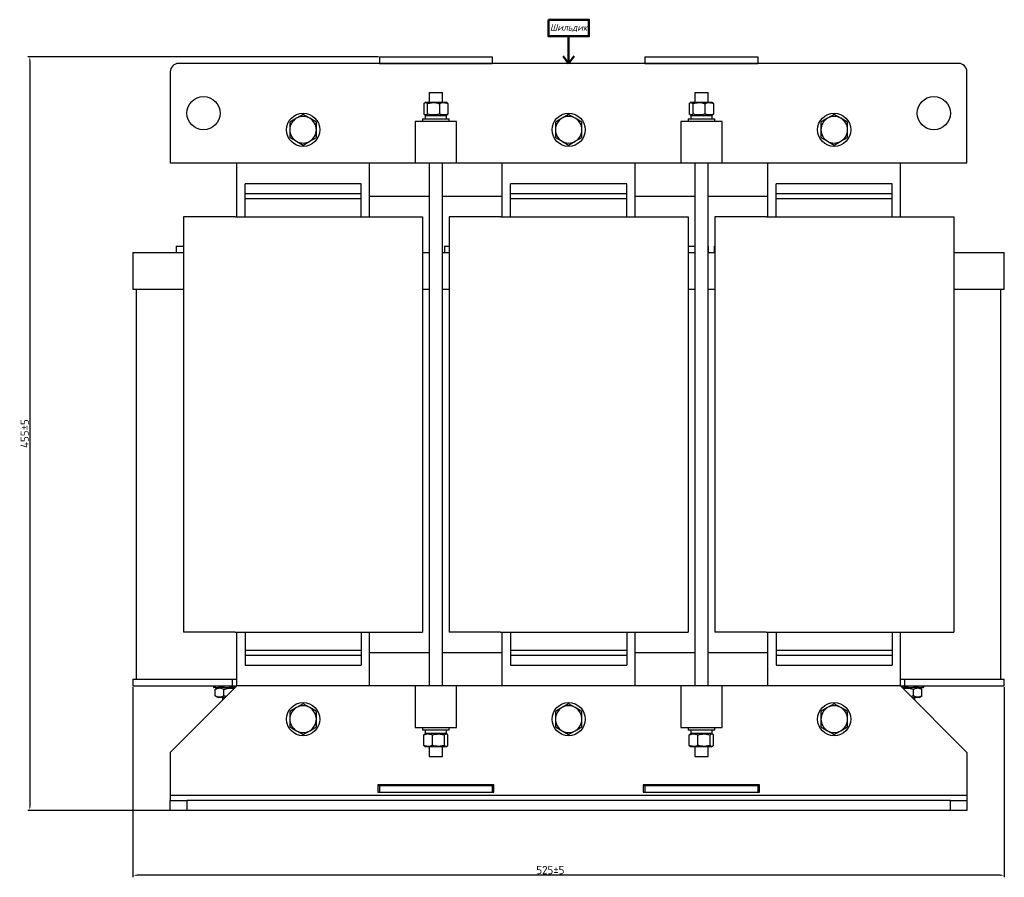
# Model space of a CAD drawing. Header units: millimetres. Extents: x -592 to 673, y -230 to 887.
# Tile 2 of 3: x -592 to 2, y 370 to 887. Entities that reach past the tile are written whole.
import ezdxf

# ---------------------------------------------------------------- set-up
doc = ezdxf.new("R2010")
doc.units = ezdxf.units.MM
doc.layers.get('0').update_dxf_attribs({"lineweight": 50})
doc.styles.add('GOST-2.304_Type-B', font='GOST Common.ttf')
doc.styles.add('GOST-2.304_Type-B_italic', font='GOST Common Italic.ttf')
doc.dimstyles.new('ISO-25', dxfattribs={"dimtxt": 5, "dimasz": 2.5, "dimexe": 1.25, "dimexo": 0.625, "dimtad": 1, "dimtoh": 1, "dimdec": 0, "dimtxsty": 'GOST-2.304_Type-B', "dimcen": 2.5, "dimadec": 0, "dimazin": 0, "dimtfac": 1, "dimtdec": 0, "dimtmove": 0, "dimatfit": 3, "dimfxl": 1, "dimarcsym": 0})

# ---------------------------------------------------------------- blocks, each defined once
blk = doc.blocks.new('Шильдик_2')
for p, q in [((0, 16.33), (0, 0)), ((0, 0), (-3.2, 4.27)), ((0, 0), (3.39, 4.27))]:
    blk.add_line(p, q)
blk.add_lwpolyline([(-12.21, 26.31), (12.21, 26.31), (12.21, 16.33), (-12.21, 16.33)], close=True)
at = {"insert": (0, 21.32), "char_height": 4, "width": 24.4105, "attachment_point": 5, "style": 'GOST-2.304_Type-B_italic'}
blk.add_mtext('Шильдик', dxfattribs=at)
blk = doc.blocks.new('*D61')
at = {"color": 0, "linetype": 'Continuous', "lineweight": -2, "transparency": 16777216}
for p, q in [((-375.41, 864.64), (-586.69, 864.64)), ((-585.44, 862.14), (-585.44, 413.14)), ((-491.41, 410.64), (-586.69, 410.64))]:
    blk.add_line(p, q, dxfattribs=at)
at = {"color": 0, "linetype": 'Continuous', "transparency": 16777216}
for points in [[(-585.85, 862.14), (-585.02, 862.14), (-585.44, 864.64)], [(-585.85, 413.14), (-585.02, 413.14), (-585.44, 410.64)]]:
    blk.add_solid(points, dxfattribs=at)
at = {"layer": 'Defpoints', "color": 0, "linetype": 'Continuous', "transparency": 16777216}
for p in [(-374.79, 864.64), (-585.44, 410.64), (-490.79, 410.64)]:
    blk.add_point(p, dxfattribs=at)
at = {"color": 0, "linetype": 'Continuous', "lineweight": 18, "transparency": 16777216, "insert": (-591.06, 637.64), "char_height": 5, "attachment_point": 2, "rotation": 90, "style": 'GOST-2.304_Type-B'}
blk.add_mtext('455±5', dxfattribs=at)
blk = doc.blocks.new('*D62')
at = {"color": 0, "linetype": 'Continuous', "lineweight": -2, "transparency": 16777216}
for p, q in [((-523.29, 485.01), (-523.29, 370.39)), ((1.71, 485.01), (1.71, 370.39)), ((-0.79, 371.64), (-520.79, 371.64))]:
    blk.add_line(p, q, dxfattribs=at)
at = {"color": 0, "linetype": 'Continuous', "transparency": 16777216}
for points in [[(-520.79, 372.06), (-520.79, 371.22), (-523.29, 371.64)], [(-0.79, 372.06), (-0.79, 371.22), (1.71, 371.64)]]:
    blk.add_solid(points, dxfattribs=at)
at = {"layer": 'Defpoints', "color": 0, "linetype": 'Continuous', "transparency": 16777216}
for p in [(-523.29, 485.64), (1.71, 485.64), (-523.29, 371.64)]:
    blk.add_point(p, dxfattribs=at)
at = {"color": 0, "linetype": 'Continuous', "lineweight": 18, "transparency": 16777216, "insert": (-271.79, 377.26), "char_height": 5, "attachment_point": 2, "style": 'GOST-2.304_Type-B'}
blk.add_mtext('525±5', dxfattribs=at)

msp = doc.modelspace()

# ---------------------------------------------------------------- linework, layer by layer
at = {"color": 7, "linetype": 'Continuous', "lineweight": 25}
for p, q in [((-25.79, 860.64), (-495.79, 860.64)), ((-374.79, 864.64), (-374.79, 860.64)), ((-374.79, 864.64), (-306.79, 864.64)), ((-374.79, 860.64), (-306.79, 860.64)), ((-306.79, 864.64), (-306.79, 860.64)), ((-214.79, 864.64), (-214.79, 860.64)), ((-214.79, 864.64), (-146.79, 864.64)), ((-214.79, 860.64), (-146.79, 860.64)), ((-146.79, 864.64), (-146.79, 860.64)), ((-500.79, 855.64), (-500.79, 800.64)), ((-20.79, 800.64), (-20.79, 855.64)), ((-344.79, 843.14), (-344.79, 837.24)), ((-344.79, 843.14), (-336.79, 843.14)), ((-336.79, 837.24), (-336.79, 843.14)), ((-184.79, 843.14), (-184.79, 837.24)), ((-184.79, 843.14), (-176.79, 843.14)), ((-176.79, 837.24), (-176.79, 843.14)), ((-346.91, 837.24), (-347.56, 836.87)), ((-346.91, 837.24), (-334.84, 837.24)), ((-334.84, 837.24), (-334.66, 837.24)), ((-334.02, 836.87), (-334.66, 837.24)), ((-333.5, 836.44), (-334.02, 836.86)), ((-186.91, 837.24), (-187.56, 836.87)), ((-186.91, 837.24), (-174.84, 837.24)), ((-174.84, 837.24), (-174.66, 837.24)), ((-174.02, 836.87), (-174.66, 837.24)), ((-173.5, 836.44), (-174.02, 836.86)), ((-348.08, 836.44), (-348.08, 830.14)), ((-345.99, 836.44), (-345.99, 830.14)), ((-338.7, 836.44), (-338.7, 830.14)), ((-333.5, 836.44), (-333.5, 830.14)), ((-188.08, 836.44), (-188.08, 830.14)), ((-185.99, 836.44), (-185.99, 830.14)), ((-178.7, 836.44), (-178.7, 830.14)), ((-173.5, 836.44), (-173.5, 830.14)), ((-424.79, 827.57), (-428.79, 825.26)), ((-420.79, 829.88), (-424.79, 827.57)), ((-416.79, 827.57), (-420.79, 829.88)), ((-412.79, 825.26), (-416.79, 827.57)), ((-328.29, 825.64), (-353.29, 825.64)), ((-353.29, 825.64), (-353.29, 800.64)), ((-348.79, 827.24), (-348.79, 825.64)), ((-348.79, 827.24), (-332.79, 827.24)), ((-347.61, 829.74), (-346.91, 829.34)), ((-347.23, 829.34), (-347.23, 827.24)), ((-347.23, 829.34), (-334.35, 829.34)), ((-334.66, 829.34), (-333.97, 829.74)), ((-334.35, 827.24), (-334.35, 829.34)), ((-334.02, 829.83), (-333.5, 830.14)), ((-332.79, 825.64), (-332.79, 827.24)), ((-328.29, 800.64), (-328.29, 825.64)), ((-264.79, 827.57), (-268.79, 825.26)), ((-260.79, 829.88), (-264.79, 827.57)), ((-256.79, 827.57), (-260.79, 829.88)), ((-252.79, 825.26), (-256.79, 827.57)), ((-193.29, 825.64), (-193.29, 800.64)), ((-168.29, 825.64), (-193.29, 825.64)), ((-188.79, 827.24), (-188.79, 825.64)), ((-188.79, 827.24), (-172.79, 827.24)), ((-187.61, 829.74), (-186.91, 829.34)), ((-187.23, 829.34), (-187.23, 827.24)), ((-187.23, 829.34), (-174.35, 829.34)), ((-174.66, 829.34), (-173.97, 829.74)), ((-174.35, 827.24), (-174.35, 829.34)), ((-174.02, 829.83), (-173.5, 830.14)), ((-172.79, 825.64), (-172.79, 827.24)), ((-168.29, 800.64), (-168.29, 825.64)), ((-104.79, 827.57), (-108.79, 825.26)), ((-100.79, 829.88), (-104.79, 827.57)), ((-96.79, 827.57), (-100.79, 829.88)), ((-92.79, 825.26), (-96.79, 827.57)), ((-428.79, 816.02), (-424.79, 813.71)), ((-424.79, 813.71), (-420.79, 811.4)), ((-420.79, 811.4), (-416.79, 813.71)), ((-416.79, 813.71), (-412.79, 816.02)), ((-268.79, 816.02), (-264.79, 813.71)), ((-264.79, 813.71), (-260.79, 811.4)), ((-260.79, 811.4), (-256.79, 813.71)), ((-256.79, 813.71), (-252.79, 816.02)), ((-108.79, 816.02), (-104.79, 813.71)), ((-104.79, 813.71), (-100.79, 811.4)), ((-100.79, 811.4), (-96.79, 813.71)), ((-96.79, 813.71), (-92.79, 816.02)), ((-500.79, 800.64), (-353.29, 800.64)), ((-460.79, 768.14), (-460.79, 800.64)), ((-380.79, 768.14), (-380.79, 800.64)), ((-353.29, 800.64), (-328.29, 800.64)), ((-344.79, 800.64), (-344.79, 485.64)), ((-336.79, 485.64), (-336.79, 800.64)), ((-328.29, 800.64), (-193.29, 800.64)), ((-300.79, 768.14), (-300.79, 800.64)), ((-220.79, 768.14), (-220.79, 800.64)), ((-193.29, 800.64), (-168.29, 800.64)), ((-184.79, 800.64), (-184.79, 485.64)), ((-176.79, 485.64), (-176.79, 800.64)), ((-168.29, 800.64), (-20.79, 800.64)), ((-140.79, 768.14), (-140.79, 800.64)), ((-60.79, 768.14), (-60.79, 800.64)), ((-455.79, 782.14), (-455.79, 788.14)), ((-385.79, 788.14), (-455.79, 788.14)), ((-385.79, 782.14), (-385.79, 788.14)), ((-225.79, 788.14), (-295.79, 788.14)), ((-295.79, 782.14), (-295.79, 788.14)), ((-225.79, 782.14), (-225.79, 788.14)), ((-65.79, 788.14), (-135.79, 788.14)), ((-135.79, 782.14), (-135.79, 788.14)), ((-65.79, 782.14), (-65.79, 788.14)), ((-385.79, 782.14), (-455.79, 782.14)), ((-455.79, 779.14), (-455.79, 782.14)), ((-385.79, 779.14), (-455.79, 779.14)), ((-455.79, 768.14), (-455.79, 779.14)), ((-385.79, 779.14), (-385.79, 782.14)), ((-385.79, 768.14), (-385.79, 779.14)), ((-380.79, 780.64), (-344.79, 780.64)), ((-336.79, 780.64), (-300.79, 780.64)), ((-225.79, 782.14), (-295.79, 782.14)), ((-295.79, 779.14), (-295.79, 782.14)), ((-225.79, 779.14), (-295.79, 779.14)), ((-295.79, 768.14), (-295.79, 779.14)), ((-225.79, 779.14), (-225.79, 782.14)), ((-225.79, 768.14), (-225.79, 779.14)), ((-220.79, 780.64), (-184.79, 780.64)), ((-176.79, 780.64), (-140.79, 780.64)), ((-65.79, 782.14), (-135.79, 782.14)), ((-135.79, 779.14), (-135.79, 782.14)), ((-65.79, 779.14), (-135.79, 779.14)), ((-135.79, 768.14), (-135.79, 779.14)), ((-65.79, 779.14), (-65.79, 782.14)), ((-65.79, 768.14), (-65.79, 779.14)), ((-492.79, 768.14), (-492.79, 518.14)), ((-461.79, 768.14), (-492.79, 768.14)), ((-461.79, 768.14), (-379.79, 768.14)), ((-379.79, 768.14), (-348.79, 768.14)), ((-348.79, 768.14), (-348.79, 518.14)), ((-332.79, 768.14), (-332.79, 518.14)), ((-301.79, 768.14), (-332.79, 768.14)), ((-301.79, 768.14), (-219.79, 768.14)), ((-219.79, 768.14), (-188.79, 768.14)), ((-188.79, 768.14), (-188.79, 518.14)), ((-172.79, 768.14), (-172.79, 518.14)), ((-141.79, 768.14), (-172.79, 768.14)), ((-141.79, 768.14), (-59.79, 768.14)), ((-59.79, 768.14), (-28.79, 768.14)), ((-28.79, 768.14), (-28.79, 518.14)), ((-497.33, 750.64), (-497.33, 746.64)), ((-497.33, 750.64), (-492.79, 750.64)), ((-335.53, 750.64), (-335.53, 746.64)), ((-335.53, 750.64), (-332.79, 750.64)), ((-188.79, 750.64), (-184.79, 750.64)), ((-176.79, 750.64), (-176.53, 750.64)), ((-176.53, 746.64), (-176.53, 750.64)), ((-173.01, 750.64), (-173.01, 746.64)), ((-173.01, 750.64), (-172.79, 750.64)), ((-523.29, 746.64), (-523.29, 724.64)), ((-523.29, 746.64), (-492.79, 746.64)), ((-348.79, 746.64), (-344.79, 746.64)), ((-336.79, 746.64), (-332.79, 746.64)), ((-188.79, 746.64), (-184.79, 746.64)), ((-176.79, 746.64), (-172.79, 746.64)), ((-28.79, 746.64), (1.71, 746.64)), ((1.71, 724.64), (1.71, 746.64)), ((-523.29, 724.64), (-492.79, 724.64)), ((-521.29, 724.64), (-521.29, 489.64)), ((-348.79, 724.64), (-344.79, 724.64)), ((-336.79, 724.64), (-332.79, 724.64)), ((-188.79, 724.64), (-184.79, 724.64)), ((-176.79, 724.64), (-172.79, 724.64)), ((-28.79, 724.64), (1.71, 724.64)), ((-0.29, 489.64), (-0.29, 724.64)), ((-461.79, 518.14), (-492.79, 518.14)), ((-461.79, 518.14), (-455.79, 518.14)), ((-460.79, 485.64), (-460.79, 518.14)), ((-455.79, 518.14), (-385.79, 518.14)), ((-455.79, 518.14), (-455.79, 507.14)), ((-385.79, 518.14), (-379.79, 518.14)), ((-385.79, 518.14), (-385.79, 507.14)), ((-380.79, 485.64), (-380.79, 518.14)), ((-379.79, 518.14), (-348.79, 518.14)), ((-301.79, 518.14), (-332.79, 518.14)), ((-301.79, 518.14), (-295.79, 518.14)), ((-300.79, 485.64), (-300.79, 518.14)), ((-295.79, 518.14), (-225.79, 518.14)), ((-295.79, 518.14), (-295.79, 507.14)), ((-225.79, 518.14), (-219.79, 518.14)), ((-225.79, 518.14), (-225.79, 507.14)), ((-220.79, 485.64), (-220.79, 518.14)), ((-219.79, 518.14), (-188.79, 518.14)), ((-141.79, 518.14), (-172.79, 518.14)), ((-141.79, 518.14), (-135.79, 518.14)), ((-140.79, 485.64), (-140.79, 518.14)), ((-135.79, 518.14), (-135.79, 507.14)), ((-135.79, 518.14), (-65.79, 518.14)), ((-65.79, 518.14), (-59.79, 518.14)), ((-65.79, 518.14), (-65.79, 507.14)), ((-60.79, 485.64), (-60.79, 518.14)), ((-59.79, 518.14), (-28.79, 518.14)), ((-455.79, 507.14), (-385.79, 507.14)), ((-455.79, 507.14), (-455.79, 504.14)), ((-385.79, 507.14), (-385.79, 504.14)), ((-344.79, 505.64), (-380.79, 505.64)), ((-300.79, 505.64), (-336.79, 505.64)), ((-295.79, 507.14), (-295.79, 504.14)), ((-295.79, 507.14), (-225.79, 507.14)), ((-225.79, 507.14), (-225.79, 504.14)), ((-184.79, 505.64), (-220.79, 505.64)), ((-140.79, 505.64), (-176.79, 505.64)), ((-135.79, 507.14), (-65.79, 507.14)), ((-135.79, 507.14), (-135.79, 504.14)), ((-65.79, 507.14), (-65.79, 504.14)), ((-455.79, 504.14), (-385.79, 504.14)), ((-455.79, 504.14), (-455.79, 498.14)), ((-385.79, 504.14), (-385.79, 498.14)), ((-295.79, 504.14), (-295.79, 498.14)), ((-295.79, 504.14), (-225.79, 504.14)), ((-225.79, 504.14), (-225.79, 498.14)), ((-135.79, 504.14), (-65.79, 504.14)), ((-135.79, 504.14), (-135.79, 498.14)), ((-65.79, 504.14), (-65.79, 498.14)), ((-455.79, 498.14), (-385.79, 498.14)), ((-295.79, 498.14), (-225.79, 498.14)), ((-135.79, 498.14), (-65.79, 498.14)), ((-523.29, 489.64), (-523.29, 485.64)), ((-523.29, 489.64), (-463.29, 489.64)), ((-463.29, 485.64), (-463.29, 489.64)), ((-463.29, 489.64), (-460.79, 489.64)), ((-60.79, 489.64), (-58.29, 489.64)), ((-58.29, 485.64), (-58.29, 489.64)), ((-58.29, 489.64), (1.71, 489.64)), ((1.71, 485.64), (1.71, 489.64)), ((-523.29, 485.64), (-463.29, 485.64)), ((-460.79, 485.64), (-500.79, 445.64)), ((-474.79, 485.64), (-474.79, 484.64)), ((-474.79, 484.64), (-474.65, 484.64)), ((-474.65, 485.64), (-474.65, 484.64)), ((-474.11, 484.64), (-474.65, 484.64)), ((-474.11, 484.64), (-474.11, 485.64)), ((-473.53, 484.64), (-474.11, 484.64)), ((-471.91, 484.64), (-473.68, 483.62)), ((-473.68, 479.66), (-473.68, 483.62)), ((-473.53, 484.64), (-473.53, 485.64)), ((-473.53, 484.64), (-471.43, 484.64)), ((-471.43, 485.64), (-471.43, 484.64)), ((-471.09, 484.64), (-471.43, 484.64)), ((-471.09, 484.64), (-471.09, 485.64)), ((-468.5, 484.64), (-471.09, 484.64)), ((-468.5, 484.64), (-468.5, 485.64)), ((-468.5, 484.64), (-465.1, 484.64)), ((-468.49, 479.66), (-468.49, 483.62)), ((-465.1, 485.64), (-465.1, 484.64)), ((-461.79, 484.64), (-465.1, 484.64)), ((-463.29, 485.64), (-460.79, 485.64)), ((-461.48, 484.95), (-461.48, 485.64)), ((-353.29, 485.64), (-460.79, 485.64)), ((-328.29, 485.64), (-353.29, 485.64)), ((-353.29, 485.64), (-353.29, 460.64)), ((-193.29, 485.64), (-328.29, 485.64)), ((-328.29, 460.64), (-328.29, 485.64)), ((-168.29, 485.64), (-193.29, 485.64)), ((-193.29, 485.64), (-193.29, 460.64)), ((-60.79, 485.64), (-168.29, 485.64)), ((-168.29, 460.64), (-168.29, 485.64)), ((-60.79, 485.64), (-58.29, 485.64)), ((-20.79, 445.64), (-60.79, 485.64)), ((-60.1, 485.64), (-60.1, 484.95)), ((-56.48, 484.64), (-59.79, 484.64)), ((-58.29, 485.64), (1.71, 485.64)), ((-56.48, 484.64), (-56.48, 485.64)), ((-56.48, 484.64), (-53.08, 484.64)), ((-53.09, 479.66), (-53.09, 483.62)), ((-53.08, 485.64), (-53.08, 484.64)), ((-50.49, 484.64), (-53.08, 484.64)), ((-50.49, 484.64), (-50.49, 485.64)), ((-50.15, 484.64), (-50.49, 484.64)), ((-50.15, 484.64), (-50.15, 485.64)), ((-50.15, 484.64), (-48.05, 484.64)), ((-47.9, 483.62), (-49.66, 484.64)), ((-48.05, 485.64), (-48.05, 484.64)), ((-47.47, 484.64), (-48.05, 484.64)), ((-47.9, 479.66), (-47.9, 483.62)), ((-47.47, 484.64), (-47.47, 485.64)), ((-46.93, 484.64), (-47.47, 484.64)), ((-46.93, 484.64), (-46.93, 485.64)), ((-46.93, 484.64), (-46.79, 484.64)), ((-46.79, 484.64), (-46.79, 485.64)), ((-473.68, 479.66), (-471.91, 478.64)), ((-467.79, 478.64), (-471.91, 478.64)), ((-469.29, 478.64), (-469.29, 477.14)), ((-420.79, 474.88), (-424.79, 472.57)), ((-416.79, 472.57), (-420.79, 474.88)), ((-260.79, 474.88), (-264.79, 472.57)), ((-256.79, 472.57), (-260.79, 474.88)), ((-100.79, 474.88), (-104.79, 472.57)), ((-96.79, 472.57), (-100.79, 474.88)), ((-53.09, 479.66), (-54.53, 479.38)), ((-49.66, 478.64), (-53.79, 478.64)), ((-52.29, 477.14), (-52.29, 478.64)), ((-49.66, 478.64), (-47.9, 479.66)), ((-424.79, 472.57), (-428.79, 470.26)), ((-412.79, 470.26), (-416.79, 472.57)), ((-264.79, 472.57), (-268.79, 470.26)), ((-252.79, 470.26), (-256.79, 472.57)), ((-104.79, 472.57), (-108.79, 470.26)), ((-92.79, 470.26), (-96.79, 472.57)), ((-428.79, 461.02), (-424.79, 458.71)), ((-424.79, 458.71), (-420.79, 456.4)), ((-420.79, 456.4), (-416.79, 458.71)), ((-416.79, 458.71), (-412.79, 461.02)), ((-353.29, 460.64), (-328.29, 460.64)), ((-348.79, 460.64), (-348.79, 459.04)), ((-332.79, 459.04), (-348.79, 459.04)), ((-346.91, 456.94), (-347.61, 456.54)), ((-347.23, 459.04), (-347.23, 456.94)), ((-334.35, 456.94), (-347.23, 456.94)), ((-333.97, 456.54), (-334.66, 456.94)), ((-334.35, 456.94), (-334.35, 459.04)), ((-332.79, 459.04), (-332.79, 460.64)), ((-268.79, 461.02), (-264.79, 458.71)), ((-264.79, 458.71), (-260.79, 456.4)), ((-260.79, 456.4), (-256.79, 458.71)), ((-256.79, 458.71), (-252.79, 461.02)), ((-193.29, 460.64), (-168.29, 460.64)), ((-188.79, 460.64), (-188.79, 459.04)), ((-172.79, 459.04), (-188.79, 459.04)), ((-186.91, 456.94), (-187.61, 456.54)), ((-187.23, 459.04), (-187.23, 456.94)), ((-174.35, 456.94), (-187.23, 456.94)), ((-173.97, 456.54), (-174.66, 456.94)), ((-174.35, 456.94), (-174.35, 459.04)), ((-172.79, 459.04), (-172.79, 460.64)), ((-108.79, 461.02), (-104.79, 458.71)), ((-104.79, 458.71), (-100.79, 456.4)), ((-100.79, 456.4), (-96.79, 458.71)), ((-96.79, 458.71), (-92.79, 461.02)), ((-347.56, 456.45), (-348.08, 456.14)), ((-348.08, 449.84), (-348.08, 456.14)), ((-342.88, 449.84), (-342.88, 456.14)), ((-335.59, 449.84), (-335.59, 456.14)), ((-333.5, 449.84), (-333.5, 456.14)), ((-187.56, 456.45), (-188.08, 456.14)), ((-188.08, 449.84), (-188.08, 456.14)), ((-182.88, 449.84), (-182.88, 456.14)), ((-175.59, 449.84), (-175.59, 456.14)), ((-173.5, 449.84), (-173.5, 456.14)), ((-500.79, 445.64), (-500.79, 419.64)), ((-348.08, 449.84), (-347.56, 449.42)), ((-347.56, 449.41), (-346.91, 449.04)), ((-346.74, 449.04), (-346.91, 449.04)), ((-334.66, 449.04), (-346.74, 449.04)), ((-344.79, 449.04), (-344.79, 443.14)), ((-336.79, 443.14), (-336.79, 449.04)), ((-334.66, 449.04), (-334.02, 449.41)), ((-188.08, 449.84), (-187.56, 449.42)), ((-187.56, 449.41), (-186.91, 449.04)), ((-186.74, 449.04), (-186.91, 449.04)), ((-174.66, 449.04), (-186.74, 449.04)), ((-184.79, 449.04), (-184.79, 443.14)), ((-176.79, 443.14), (-176.79, 449.04)), ((-174.66, 449.04), (-174.02, 449.41)), ((-20.79, 445.64), (-20.79, 419.64)), ((-344.79, 443.14), (-336.79, 443.14)), ((-184.79, 443.14), (-176.79, 443.14)), ((-305.79, 426.14), (-375.79, 426.14)), ((-375.79, 426.14), (-375.79, 421.64)), ((-375.79, 425.64), (-374.79, 425.64)), ((-375.79, 421.64), (-305.79, 421.64)), ((-374.79, 425.64), (-306.79, 425.64)), ((-374.79, 425.64), (-374.79, 421.64)), ((-374.79, 421.64), (-306.79, 421.64)), ((-306.79, 425.64), (-306.79, 421.64)), ((-306.79, 425.64), (-305.79, 425.64)), ((-305.79, 421.64), (-305.79, 426.14)), ((-145.79, 426.14), (-215.79, 426.14)), ((-215.79, 426.14), (-215.79, 421.64)), ((-215.79, 425.64), (-214.79, 425.64)), ((-215.79, 421.64), (-145.79, 421.64)), ((-214.79, 425.64), (-146.79, 425.64)), ((-214.79, 425.64), (-214.79, 421.64)), ((-214.79, 421.64), (-146.79, 421.64)), ((-146.79, 425.64), (-146.79, 421.64)), ((-146.79, 425.64), (-145.79, 425.64)), ((-145.79, 421.64), (-145.79, 426.14)), ((-20.79, 419.64), (-500.79, 419.64)), ((-500.79, 419.64), (-500.79, 416.64)), ((-500.79, 410.64), (-500.79, 416.64)), ((-500.79, 416.64), (-490.79, 416.64)), ((-490.79, 416.64), (-490.79, 410.64)), ((-30.79, 416.64), (-490.79, 416.64)), ((-30.79, 410.64), (-30.79, 416.64)), ((-30.79, 416.64), (-20.79, 416.64)), ((-20.79, 419.64), (-20.79, 416.64)), ((-20.79, 416.64), (-20.79, 410.64)), ((-490.79, 410.64), (-500.79, 410.64)), ((-30.79, 410.64), (-490.79, 410.64)), ((-20.79, 410.64), (-30.79, 410.64))]:
    msp.add_line(p, q, dxfattribs=at)
for centre in [(-480.79, 830.64), (-40.79, 830.64), (-420.79, 820.64), (-260.79, 820.64), (-100.79, 820.64), (-420.79, 465.64), (-260.79, 465.64), (-100.79, 465.64)]:
    msp.add_circle(centre, 10, dxfattribs=at)
for centre, radius, start, end in [((-495.79, 855.64), 5, 90, 180), ((-25.79, 855.64), 5, 0, 90), ((-420.79, 820.64), 8, 120, 180), ((-420.79, 820.64), 8, 60, 120), ((-420.79, 820.64), 8, 0, 60), ((-260.79, 820.64), 8, 120, 180), ((-260.79, 820.64), 8, 60, 120), ((-260.79, 820.64), 8, 0, 60), ((-100.79, 820.64), 8, 120, 180), ((-100.79, 820.64), 8, 60, 120), ((-100.79, 820.64), 8, 0, 60), ((-420.79, 820.64), 8, 180, 240), ((-420.79, 820.64), 8, 300, 0), ((-260.79, 820.64), 8, 180, 240), ((-260.79, 820.64), 8, 300, 0), ((-100.79, 820.64), 8, 180, 240), ((-100.79, 820.64), 8, 300, 0), ((-420.79, 820.64), 8, 240, 300), ((-260.79, 820.64), 8, 240, 300), ((-100.79, 820.64), 8, 240, 300), ((-420.79, 465.64), 8, 120, 180), ((-420.79, 465.64), 8, 60, 120), ((-420.79, 465.64), 8, 0, 60), ((-260.79, 465.64), 8, 120, 180), ((-260.79, 465.64), 8, 60, 120), ((-260.79, 465.64), 8, 0, 60), ((-100.79, 465.64), 8, 120, 180), ((-100.79, 465.64), 8, 60, 120), ((-100.79, 465.64), 8, 0, 60), ((-420.79, 465.64), 8, 180, 240), ((-420.79, 465.64), 8, 300, 0), ((-260.79, 465.64), 8, 180, 240), ((-260.79, 465.64), 8, 300, 0), ((-100.79, 465.64), 8, 180, 240), ((-100.79, 465.64), 8, 300, 0), ((-420.79, 465.64), 8, 240, 300), ((-260.79, 465.64), 8, 240, 300), ((-100.79, 465.64), 8, 240, 300)]:
    msp.add_arc(centre, radius, start, end, dxfattribs=at)
for points, knots in [([(-348.08, 836.44), (-347.9, 836.61), (-347.53, 836.95), (-346.82, 837.13), (-346.31, 836.71), (-345.99, 836.44)], [0, 0, 0, 0, 0.264862, 0.535468, 1, 1, 1, 1]), ([(-345.99, 836.44), (-345.11, 836.66), (-343.03, 837.19), (-340.52, 836.95), (-339.01, 836.53), (-338.7, 836.44)], [0, 0, 0, 0, 0.363714, 0.867898, 1, 1, 1, 1]), ([(-338.7, 836.44), (-338.25, 836.61), (-337.34, 836.95), (-335.57, 837.13), (-334.3, 836.71), (-333.5, 836.44)], [0, 0, 0, 0, 0.264862, 0.535468, 1, 1, 1, 1]), ([(-188.08, 836.44), (-187.9, 836.61), (-187.53, 836.95), (-186.82, 837.13), (-186.31, 836.71), (-185.99, 836.44)], [0, 0, 0, 0, 0.264862, 0.535468, 1, 1, 1, 1]), ([(-185.99, 836.44), (-185.11, 836.66), (-183.03, 837.19), (-180.52, 836.95), (-179.01, 836.53), (-178.7, 836.44)], [0, 0, 0, 0, 0.363714, 0.867898, 1, 1, 1, 1]), ([(-178.7, 836.44), (-178.25, 836.61), (-177.34, 836.95), (-175.57, 837.13), (-174.3, 836.71), (-173.5, 836.44)], [0, 0, 0, 0, 0.264862, 0.535468, 1, 1, 1, 1]), ([(-428.79, 825.26), (-428.79, 825.22), (-428.79, 823.69), (-428.79, 822.15), (-428.79, 820.64)], [0, 0, 0, 0, 0.026995, 1, 1, 1, 1]), ([(-412.79, 820.64), (-412.79, 822.15), (-412.79, 823.69), (-412.79, 825.22), (-412.79, 825.26)], [0, 0, 0, 0, 0.973005, 1, 1, 1, 1]), ([(-345.99, 830.14), (-346.17, 829.97), (-346.53, 829.63), (-347.25, 829.45), (-347.76, 829.87), (-348.08, 830.14)], [0, 0, 0, 0, 0.2648623, 0.535468, 1, 1, 1, 1]), ([(-338.7, 830.14), (-339.01, 830.05), (-340.52, 829.63), (-343.03, 829.39), (-345.11, 829.92), (-345.99, 830.14)], [0, 0, 0, 0, 0.132102, 0.636286, 1, 1, 1, 1]), ([(-333.5, 830.14), (-333.95, 829.97), (-334.86, 829.63), (-336.63, 829.45), (-337.9, 829.87), (-338.7, 830.14)], [0, 0, 0, 0, 0.264862, 0.535468, 1, 1, 1, 1]), ([(-268.79, 825.26), (-268.79, 825.22), (-268.79, 823.69), (-268.79, 822.15), (-268.79, 820.64)], [0, 0, 0, 0, 0.026995, 1, 1, 1, 1]), ([(-252.79, 820.64), (-252.79, 822.15), (-252.79, 823.69), (-252.79, 825.22), (-252.79, 825.26)], [0, 0, 0, 0, 0.973005, 1, 1, 1, 1]), ([(-185.99, 830.14), (-186.17, 829.97), (-186.53, 829.63), (-187.25, 829.45), (-187.76, 829.87), (-188.08, 830.14)], [0, 0, 0, 0, 0.2648623, 0.535468, 1, 1, 1, 1]), ([(-178.7, 830.14), (-179.01, 830.05), (-180.52, 829.63), (-183.03, 829.39), (-185.11, 829.92), (-185.99, 830.14)], [0, 0, 0, 0, 0.132102, 0.636286, 1, 1, 1, 1]), ([(-173.5, 830.14), (-173.95, 829.97), (-174.86, 829.63), (-176.63, 829.45), (-177.9, 829.87), (-178.7, 830.14)], [0, 0, 0, 0, 0.264862, 0.535468, 1, 1, 1, 1]), ([(-108.79, 825.26), (-108.79, 825.22), (-108.79, 823.69), (-108.79, 822.15), (-108.79, 820.64)], [0, 0, 0, 0, 0.026995, 1, 1, 1, 1]), ([(-92.79, 820.64), (-92.79, 822.15), (-92.79, 823.69), (-92.79, 825.22), (-92.79, 825.26)], [0, 0, 0, 0, 0.973005, 1, 1, 1, 1]), ([(-428.79, 820.64), (-428.79, 819.48), (-428.79, 817.93), (-428.79, 816.41), (-428.79, 816.02)], [0, 0, 0, 0, 0.746933, 1, 1, 1, 1]), ([(-412.79, 816.02), (-412.79, 816.41), (-412.79, 817.93), (-412.79, 819.48), (-412.79, 820.64)], [0, 0, 0, 0, 0.253067, 1, 1, 1, 1]), ([(-268.79, 820.64), (-268.79, 819.48), (-268.79, 817.93), (-268.79, 816.41), (-268.79, 816.02)], [0, 0, 0, 0, 0.746933, 1, 1, 1, 1]), ([(-252.79, 816.02), (-252.79, 816.41), (-252.79, 817.93), (-252.79, 819.48), (-252.79, 820.64)], [0, 0, 0, 0, 0.253067, 1, 1, 1, 1]), ([(-108.79, 820.64), (-108.79, 819.48), (-108.79, 817.93), (-108.79, 816.41), (-108.79, 816.02)], [0, 0, 0, 0, 0.746933, 1, 1, 1, 1]), ([(-92.79, 816.02), (-92.79, 816.41), (-92.79, 817.93), (-92.79, 819.48), (-92.79, 820.64)], [0, 0, 0, 0, 0.253067, 1, 1, 1, 1]), ([(-473.68, 483.62), (-473.23, 483.85), (-472.32, 484.32), (-470.97, 484.49), (-469.68, 484.24), (-468.88, 483.83), (-468.49, 483.62)], [0, 0, 0, 0, 0.264605, 0.534949, 0.765344, 1, 1, 1, 1]), ([(-468.49, 483.62), (-468.04, 483.74), (-466.75, 484.09), (-464.6, 484.46), (-462.9, 484.39), (-462.07, 484.36)], [0, 0, 0, 0, 0.212715, 0.617895, 1, 1, 1, 1]), ([(-59.52, 484.37), (-58.63, 484.4), (-56.45, 484.47), (-54.34, 483.94), (-53.09, 483.62)], [0, 0, 0, 0, 0.410103, 1, 1, 1, 1]), ([(-53.09, 483.62), (-52.64, 483.85), (-51.73, 484.32), (-50.38, 484.49), (-49.09, 484.24), (-48.3, 483.83), (-47.9, 483.62)], [0, 0, 0, 0, 0.264605, 0.534949, 0.765344, 1, 1, 1, 1]), ([(-468.49, 479.66), (-468.94, 479.43), (-469.85, 478.96), (-471.2, 478.79), (-472.49, 479.04), (-473.28, 479.45), (-473.68, 479.66)], [0, 0, 0, 0, 0.2646054, 0.5349487, 0.7653436, 1, 1, 1, 1]), ([(-467.12, 479.31), (-467.13, 479.31), (-467.59, 479.38), (-468.04, 479.52), (-468.49, 479.66)], [0, 0, 0, 0, 0.020903, 1, 1, 1, 1]), ([(-47.9, 479.66), (-48.35, 479.43), (-49.26, 478.96), (-50.61, 478.79), (-51.9, 479.04), (-52.69, 479.45), (-53.09, 479.66)], [0, 0, 0, 0, 0.264605, 0.534949, 0.765344, 1, 1, 1, 1]), ([(-428.79, 470.26), (-428.79, 470.22), (-428.79, 468.69), (-428.79, 467.15), (-428.79, 465.64)], [0, 0, 0, 0, 0.026995, 1, 1, 1, 1]), ([(-412.79, 465.64), (-412.79, 467.15), (-412.79, 468.69), (-412.79, 470.22), (-412.79, 470.26)], [0, 0, 0, 0, 0.973005, 1, 1, 1, 1]), ([(-268.79, 470.26), (-268.79, 470.22), (-268.79, 468.69), (-268.79, 467.15), (-268.79, 465.64)], [0, 0, 0, 0, 0.026995, 1, 1, 1, 1]), ([(-252.79, 465.64), (-252.79, 467.15), (-252.79, 468.69), (-252.79, 470.22), (-252.79, 470.26)], [0, 0, 0, 0, 0.973005, 1, 1, 1, 1]), ([(-108.79, 470.26), (-108.79, 470.22), (-108.79, 468.69), (-108.79, 467.15), (-108.79, 465.64)], [0, 0, 0, 0, 0.026995, 1, 1, 1, 1]), ([(-92.79, 465.64), (-92.79, 467.15), (-92.79, 468.69), (-92.79, 470.22), (-92.79, 470.26)], [0, 0, 0, 0, 0.973005, 1, 1, 1, 1]), ([(-428.79, 465.64), (-428.79, 464.48), (-428.79, 462.93), (-428.79, 461.41), (-428.79, 461.02)], [0, 0, 0, 0, 0.746933, 1, 1, 1, 1]), ([(-412.79, 461.02), (-412.79, 461.41), (-412.79, 462.93), (-412.79, 464.48), (-412.79, 465.64)], [0, 0, 0, 0, 0.253067, 1, 1, 1, 1]), ([(-268.79, 465.64), (-268.79, 464.48), (-268.79, 462.93), (-268.79, 461.41), (-268.79, 461.02)], [0, 0, 0, 0, 0.746933, 1, 1, 1, 1]), ([(-252.79, 461.02), (-252.79, 461.41), (-252.79, 462.93), (-252.79, 464.48), (-252.79, 465.64)], [0, 0, 0, 0, 0.253067, 1, 1, 1, 1]), ([(-108.79, 465.64), (-108.79, 464.48), (-108.79, 462.93), (-108.79, 461.41), (-108.79, 461.02)], [0, 0, 0, 0, 0.746933, 1, 1, 1, 1]), ([(-92.79, 461.02), (-92.79, 461.41), (-92.79, 462.93), (-92.79, 464.48), (-92.79, 465.64)], [0, 0, 0, 0, 0.253067, 1, 1, 1, 1]), ([(-348.08, 456.14), (-347.63, 456.31), (-346.72, 456.65), (-344.95, 456.83), (-343.68, 456.41), (-342.88, 456.14)], [0, 0, 0, 0, 0.264862, 0.535468, 1, 1, 1, 1]), ([(-342.88, 456.14), (-342.57, 456.23), (-341.06, 456.65), (-338.55, 456.89), (-336.46, 456.36), (-335.59, 456.14)], [0, 0, 0, 0, 0.132102, 0.636286, 1, 1, 1, 1]), ([(-335.59, 456.14), (-335.41, 456.31), (-335.04, 456.65), (-334.33, 456.83), (-333.82, 456.41), (-333.5, 456.14)], [0, 0, 0, 0, 0.2648623, 0.535468, 1, 1, 1, 1]), ([(-188.08, 456.14), (-187.63, 456.31), (-186.72, 456.65), (-184.95, 456.83), (-183.68, 456.41), (-182.88, 456.14)], [0, 0, 0, 0, 0.264862, 0.535468, 1, 1, 1, 1]), ([(-182.88, 456.14), (-182.57, 456.23), (-181.06, 456.65), (-178.55, 456.89), (-176.46, 456.36), (-175.59, 456.14)], [0, 0, 0, 0, 0.132102, 0.636286, 1, 1, 1, 1]), ([(-175.59, 456.14), (-175.41, 456.31), (-175.04, 456.65), (-174.33, 456.83), (-173.82, 456.41), (-173.5, 456.14)], [0, 0, 0, 0, 0.2648623, 0.535468, 1, 1, 1, 1]), ([(-342.88, 449.84), (-343.33, 449.67), (-344.24, 449.33), (-346.01, 449.15), (-347.28, 449.57), (-348.08, 449.84)], [0, 0, 0, 0, 0.264862, 0.535468, 1, 1, 1, 1]), ([(-335.59, 449.84), (-336.46, 449.62), (-338.55, 449.09), (-341.06, 449.33), (-342.57, 449.75), (-342.88, 449.84)], [0, 0, 0, 0, 0.363714, 0.867898, 1, 1, 1, 1]), ([(-333.5, 449.84), (-333.68, 449.67), (-334.05, 449.33), (-334.76, 449.15), (-335.27, 449.57), (-335.59, 449.84)], [0, 0, 0, 0, 0.264862, 0.535468, 1, 1, 1, 1]), ([(-182.88, 449.84), (-183.33, 449.67), (-184.24, 449.33), (-186.01, 449.15), (-187.28, 449.57), (-188.08, 449.84)], [0, 0, 0, 0, 0.264862, 0.535468, 1, 1, 1, 1]), ([(-175.59, 449.84), (-176.46, 449.62), (-178.55, 449.09), (-181.06, 449.33), (-182.57, 449.75), (-182.88, 449.84)], [0, 0, 0, 0, 0.363714, 0.867898, 1, 1, 1, 1]), ([(-173.5, 449.84), (-173.68, 449.67), (-174.05, 449.33), (-174.76, 449.15), (-175.27, 449.57), (-175.59, 449.84)], [0, 0, 0, 0, 0.264862, 0.535468, 1, 1, 1, 1])]:
    msp.add_open_spline(points, degree=3, knots=knots, dxfattribs=at)

# ---------------------------------------------------------------- block references
msp.add_blockref('Шильдик_2', (-260.79, 860.64))

# ---------------------------------------------------------------- dimensions: what is measured, and where the dimension line sits
at = {"color": 7, "linetype": 'Continuous', "lineweight": 18}
dim = msp.add_linear_dim(base=(-585.44, 410.64), p1=(-374.79, 864.64), p2=(-490.79, 410.64), angle=90, text='455±5', dimstyle='ISO-25', dxfattribs=at)
dim.commit()
dim.dimension.update_dxf_attribs({"geometry": '*D61', "text_midpoint": (-585.44, 637.64), "dimtype": 160})
dim = msp.add_linear_dim(base=(-523.29, 371.64), p1=(1.71, 485.64), p2=(-523.29, 485.64), text='525±5', dimstyle='ISO-25', dxfattribs=at)
dim.commit()
dim.dimension.update_dxf_attribs({"geometry": '*D62', "text_midpoint": (-271.79, 371.64), "dimtype": 160})

doc.saveas('drawing.dxf')
